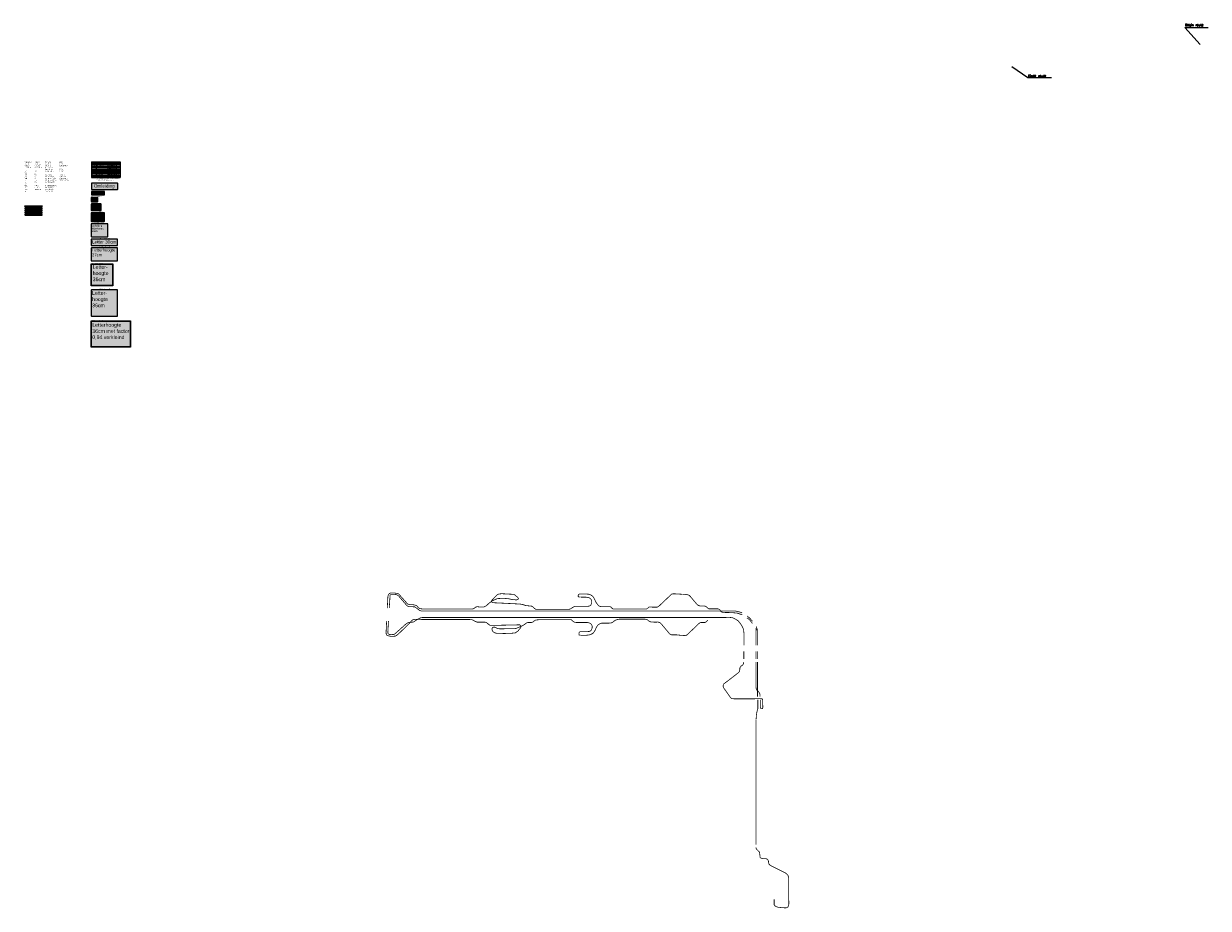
# Model space of a CAD drawing. Header units: metres. Extents: x 361 to 11174, y -5547 to 2529.
import ezdxf
from ezdxf.enums import TextEntityAlignment as Align

# ---------------------------------------------------------------- set-up
doc = ezdxf.new("R2010")
doc.units = ezdxf.units.M
doc.linetypes.add('ACAD_ISO03W100', pattern=[30, 12, -18])
doc.layers.add('Tekenwerk', color=18, linetype='Continuous')
doc.styles.add('SASBO', font='TXT.SHX')
doc.styles.add('style1', font='swiss.ttf')
doc.styles.add('TXT', font='technic_.ttf', dxfattribs={"width": 0.9, "height": 1.35})

# ---------------------------------------------------------------- blocks, each defined once
blk = doc.blocks.new('Tekstbord type A')
h = blk.add_hatch(color=2)
edge = h.paths.add_edge_path()
edge.add_line((3.5, -20), (56.5, -20))
edge.add_arc((56.5, -16.5), 3.5, 270, 360)
edge.add_line((60, -16.5), (60, 16.5))
edge.add_arc((56.5, 16.5), 3.5, 0, 90)
edge.add_line((56.5, 20), (3.5, 20))
edge.add_arc((3.5, 16.5), 3.5, 90, 180)
edge.add_line((0, 16.5), (0, -16.5))
edge.add_arc((3.5, -16.5), 3.5, 180, 270)
blk.add_lwpolyline([(3.5, -20), (56.5, -20, 0.4142136), (60, -16.5), (60, 16.5, 0.4142136), (56.5, 20), (3.5, 20, 0.4142136), (0, 16.5), (0, -16.5, 0.4142136)], format="xyb", close=True)
at = {"color": 18, "const_width": 1}
blk.add_lwpolyline([(3.5, -17.5), (56.5, -17.5, 0.4142136), (57.5, -16.5), (57.5, 16.5, 0.4142136), (56.5, 17.5), (3.5, 17.5, 0.4142136), (2.5, 16.5), (2.5, -16.5, 0.4142136)], format="xyb", close=True, dxfattribs=at)
blk = doc.blocks.new('Tekstbord type B')
h = blk.add_hatch(color=2)
edge = h.paths.add_edge_path()
edge.add_line((3.5, -30), (86.5, -30))
edge.add_arc((86.5, -26.5), 3.5, 270, 360)
edge.add_line((90, -26.5), (90, 26.5))
edge.add_arc((86.5, 26.5), 3.5, 0, 90)
edge.add_line((86.5, 30), (3.5, 30))
edge.add_arc((3.5, 26.5), 3.5, 90, 180)
edge.add_line((0, 26.5), (0, -26.5))
edge.add_arc((3.5, -26.5), 3.5, 180, 270)
blk.add_lwpolyline([(3.5, -30), (86.5, -30, 0.4142136), (90, -26.5), (90, 26.5, 0.4142136), (86.5, 30), (3.5, 30, 0.4142136), (0, 26.5), (0, -26.5, 0.4142136)], format="xyb", close=True)
at = {"color": 18, "const_width": 1}
blk.add_lwpolyline([(3.5, -27.5), (86.5, -27.5, 0.4142136), (87.5, -26.5), (87.5, 26.5, 0.4142136), (86.5, 27.5), (3.5, 27.5, 0.4142136), (2.5, 26.5), (2.5, -26.5, 0.4142136)], format="xyb", close=True, dxfattribs=at)
blk = doc.blocks.new('Tekstbord type C')
h = blk.add_hatch(color=2)
edge = h.paths.add_edge_path()
edge.add_line((3.5, -40), (116.5, -40))
edge.add_arc((116.5, -36.5), 3.5, 270, 360)
edge.add_line((120, -36.5), (120, 36.5))
edge.add_arc((116.5, 36.5), 3.5, 0, 90)
edge.add_line((116.5, 40), (3.5, 40))
edge.add_arc((3.5, 36.5), 3.5, 90, 180)
edge.add_line((0, 36.5), (0, -36.5))
edge.add_arc((3.5, -36.5), 3.5, 180, 270)
blk.add_lwpolyline([(3.5, -40), (116.5, -40, 0.4142136), (120, -36.5), (120, 36.5, 0.4142136), (116.5, 40), (3.5, 40, 0.4142136), (0, 36.5), (0, -36.5, 0.4142136)], format="xyb", close=True)
at = {"color": 18, "const_width": 1}
blk.add_lwpolyline([(3.5, -37.5), (116.5, -37.5, 0.4142136), (117.5, -36.5), (117.5, 36.5, 0.4142136), (116.5, 37.5), (3.5, 37.5, 0.4142136), (2.5, 36.5), (2.5, -36.5, 0.4142136)], format="xyb", close=True, dxfattribs=at)
blk = doc.blocks.new('Tekstbord type D')
h = blk.add_hatch(color=2)
edge = h.paths.add_edge_path()
edge.add_line((3.5, -60), (146.5, -60))
edge.add_arc((146.5, -56.5), 3.5, 270, 360)
edge.add_line((150, -56.5), (150, 56.5))
edge.add_arc((146.5, 56.5), 3.5, 0, 90)
edge.add_line((146.5, 60), (3.5, 60))
edge.add_arc((3.5, 56.5), 3.5, 90, 180)
edge.add_line((0, 56.5), (0, -56.5))
edge.add_arc((3.5, -56.5), 3.5, 180, 270)
blk.add_lwpolyline([(3.5, -60), (146.5, -60, 0.4142136), (150, -56.5), (150, 56.5, 0.4142136), (146.5, 60), (3.5, 60, 0.4142136), (0, 56.5), (0, -56.5, 0.4142136)], format="xyb", close=True)
at = {"color": 18, "const_width": 1}
blk.add_lwpolyline([(3.5, -57.5), (146.5, -57.5, 0.4142136), (147.5, -56.5), (147.5, 56.5, 0.4142136), (146.5, 57.5), (3.5, 57.5, 0.4142136), (2.5, 56.5), (2.5, -56.5, 0.4142136)], format="xyb", close=True, dxfattribs=at)
blk = doc.blocks.new('Tekstbord type E')
h = blk.add_hatch(color=2)
edge = h.paths.add_edge_path()
edge.add_line((3.5, -30), (236.5, -30))
edge.add_arc((236.5, -26.5), 3.5, 270, 360)
edge.add_line((240, -26.5), (240, 26.5))
edge.add_arc((236.5, 26.5), 3.5, 0, 90)
edge.add_line((236.5, 30), (3.5, 30))
edge.add_arc((3.5, 26.5), 3.5, 90, 180)
edge.add_line((0, 26.5), (0, -26.5))
edge.add_arc((3.5, -26.5), 3.5, 180, 270)
blk.add_lwpolyline([(3.5, -30), (236.5, -30, 0.4142136), (240, -26.5), (240, 26.5, 0.4142136), (236.5, 30), (3.5, 30, 0.4142136), (0, 26.5), (0, -26.5, 0.4142136)], format="xyb", close=True)
at = {"color": 18, "const_width": 1}
blk.add_lwpolyline([(3.5, -27.5), (236.5, -27.5, 0.4142136), (237.5, -26.5), (237.5, 26.5, 0.4142136), (236.5, 27.5), (3.5, 27.5, 0.4142136), (2.5, 26.5), (2.5, -26.5, 0.4142136)], format="xyb", close=True, dxfattribs=at)
blk = doc.blocks.new('Tekstbord type F')
h = blk.add_hatch(color=2)
edge = h.paths.add_edge_path()
edge.add_line((3.5, -60), (236.5, -60))
edge.add_arc((236.5, -56.5), 3.5, 270, 360)
edge.add_line((240, -56.5), (240, 56.5))
edge.add_arc((236.5, 56.5), 3.5, 0, 90)
edge.add_line((236.5, 60), (3.5, 60))
edge.add_arc((3.5, 56.5), 3.5, 90, 180)
edge.add_line((0, 56.5), (0, -56.5))
edge.add_arc((3.5, -56.5), 3.5, 180, 270)
blk.add_lwpolyline([(3.5, -60), (236.5, -60, 0.4142136), (240, -56.5), (240, 56.5, 0.4142136), (236.5, 60), (3.5, 60, 0.4142136), (0, 56.5), (0, -56.5, 0.4142136)], format="xyb", close=True)
at = {"color": 18, "const_width": 1}
blk.add_lwpolyline([(3.5, -57.5), (236.5, -57.5, 0.4142136), (237.5, -56.5), (237.5, 56.5, 0.4142136), (236.5, 57.5), (3.5, 57.5, 0.4142136), (2.5, 56.5), (2.5, -56.5, 0.4142136)], format="xyb", close=True, dxfattribs=at)
blk = doc.blocks.new('Tekstbord type G')
h = blk.add_hatch(color=2)
edge = h.paths.add_edge_path()
edge.add_line((3.5, -120), (236.5, -120))
edge.add_arc((236.5, -116.5), 3.5, 270, 360)
edge.add_line((240, -116.5), (240, 116.5))
edge.add_arc((236.5, 116.5), 3.5, 0, 90)
edge.add_line((236.5, 120), (3.5, 120))
edge.add_arc((3.5, 116.5), 3.5, 90, 180)
edge.add_line((0, 116.5), (0, -116.5))
edge.add_arc((3.5, -116.5), 3.5, 180, 270)
blk.add_lwpolyline([(3.5, -120), (236.5, -120, 0.4142136), (240, -116.5), (240, 116.5, 0.4142136), (236.5, 120), (3.5, 120, 0.4142136), (0, 116.5), (0, -116.5, 0.4142136)], format="xyb", close=True)
at = {"color": 18, "const_width": 1}
blk.add_lwpolyline([(3.5, -117.5), (236.5, -117.5, 0.4142136), (237.5, -116.5), (237.5, 116.5, 0.4142136), (236.5, 117.5), (3.5, 117.5, 0.4142136), (2.5, 116.5), (2.5, -116.5, 0.4142136)], format="xyb", close=True, dxfattribs=at)
blk = doc.blocks.new('Tekst omleiding 240cm')
h = blk.add_hatch(color=2)
edge = h.paths.add_edge_path()
edge.add_line((4, -30), (237, -30))
edge.add_arc((237, -26), 3.5, 270, 360)
edge.add_line((240, -26), (240, 26))
edge.add_arc((237, 26), 3.5, 0, 90)
edge.add_line((237, 30), (4, 30))
edge.add_arc((4, 26), 3.5, 90, 180)
edge.add_line((0, 26), (0, -26))
edge.add_arc((4, -26), 3.5, 180, 270)
blk.add_lwpolyline([(4, -30), (236, -30, 0.414214), (240, -26), (240, 26, 0.414214), (236, 30), (4, 30, 0.414214), (0, 26), (0, -26, 0.414214)], format="xyb", close=True)
at = {"color": 18, "const_width": 1}
blk.add_lwpolyline([(4, -28), (236, -28, 0.414214), (238, -26), (238, 26, 0.414214), (236, 28), (4, 28, 0.414214), (2, 26), (2, -26, 0.414214)], format="xyb", close=True, dxfattribs=at)
at = {"color": 18, "style": 'style1'}
blk.add_text('Omleiding', height=30, dxfattribs=at).set_placement((23, -11))
blk = doc.blocks.new('Tekst Omleiding 120cm')
h = blk.add_hatch(color=2)
edge = h.paths.add_edge_path()
edge.add_line((2, -15), (118, -15))
edge.add_arc((118, -13), 1.75, 270, 360)
edge.add_line((120, -13), (120, 13))
edge.add_arc((118, 13), 1.75, 0, 90)
edge.add_line((118, 15), (2, 15))
edge.add_arc((2, 13), 1.75, 90, 180)
edge.add_line((0, 13), (0, -13))
edge.add_arc((2, -13), 1.75, 180, 270)
blk.add_lwpolyline([(2, -15), (118, -15, 0.414214), (120, -13), (120, 13, 0.414214), (118, 15), (2, 15, 0.414214), (0, 13), (0, -13, 0.414214)], format="xyb", close=True)
at = {"color": 18, "const_width": 0.5}
blk.add_lwpolyline([(2, -14), (118, -14, 0.414214), (119, -13), (119, 13, 0.414214), (118, 14), (2, 14, 0.414214), (1, 13), (1, -13, 0.414214)], format="xyb", close=True, dxfattribs=at)
at = {"color": 18, "style": 'style1'}
blk.add_text('Omleiding', height=15, dxfattribs=at).set_placement((12, -6))
blk = doc.blocks.new('tekstbord_klapbord')
h = blk.add_hatch(color=2)
h.paths.add_polyline_path([(198, 200), (2, 200, 0.414214), (0, 198), (0, 2, 0.414214), (2, 0), (198, 0, 0.414214), (200, 2), (200, 198, 0.414214)])
h.paths.add_polyline_path([(198, 197), (198, 3, -0.414214), (197, 2), (3, 2, -0.414214), (2, 3), (2, 197, -0.414214), (3, 198), (197, 198, -0.414214)], flags=16)
h.paths.add_polyline_path([(197, 196), (197, 4, -0.414214), (196, 3), (4, 3, -0.414214), (3, 4), (3, 196, -0.414214), (4, 197), (196, 197, -0.414214)], flags=0)
h = blk.add_hatch(color=18)
h.paths.add_polyline_path([(197, 198), (3, 198, 0.414214), (2, 197), (2, 3, 0.414214), (3, 2), (197, 2, 0.414214), (198, 3), (198, 197, 0.414214)])
h.paths.add_polyline_path([(197, 196), (197, 4, -0.414214), (196, 3), (4, 3, -0.414214), (3, 4), (3, 196, -0.414214), (4, 197), (196, 197, -0.414214)], flags=16)
for points in [[(2, 200), (198, 200, -0.414214), (200, 198), (200, 2, -0.414214), (198, 0), (2, 0, -0.414214), (0, 2), (0, 198, -0.414214)], [(3, 198), (197, 198, -0.414214), (198, 197), (198, 3, -0.414214), (197, 2), (3, 2, -0.414214), (2, 3), (2, 197, -0.414214)], [(4, 197), (196, 197, -0.414214), (197, 196), (197, 4, -0.414214), (196, 3), (4, 3, -0.414214), (3, 4), (3, 196, -0.414214)]]:
    blk.add_lwpolyline(points, format="xyb", close=True)
blk = doc.blocks.new('tekstbord type H')
h = blk.add_hatch(color=2)
h.paths.add_polyline_path([(358, 240), (2, 240, 0.414214), (0, 238), (0, 2, 0.414214), (2, 0), (358, 0, 0.414214), (360, 2), (360, 238, 0.414214)])
h.paths.add_polyline_path([(358, 237), (358, 3, -0.414214), (357, 2), (3, 2, -0.414214), (2, 3), (2, 237, -0.414214), (3, 238), (357, 238, -0.414214)], flags=16)
h.paths.add_polyline_path([(357, 236), (357, 4, -0.414214), (356, 3), (4, 3, -0.414214), (3, 4), (3, 236, -0.414214), (4, 237), (356, 237, -0.414214)], flags=0)
h = blk.add_hatch(color=18)
h.paths.add_polyline_path([(357, 238), (3, 238, 0.414214), (2, 237), (2, 3, 0.414214), (3, 2), (357, 2, 0.414214), (358, 3), (358, 237, 0.414214)])
h.paths.add_polyline_path([(357, 236), (357, 4, -0.414214), (356, 3), (4, 3, -0.414214), (3, 4), (3, 236, -0.414214), (4, 237), (356, 237, -0.414214)], flags=16)
for points in [[(2, 240), (358, 240, -0.414214), (360, 238), (360, 2, -0.414214), (358, 0), (2, 0, -0.414214), (0, 2), (0, 238, -0.414214)], [(3, 238), (357, 238, -0.414214), (358, 237), (358, 3, -0.414214), (357, 2), (3, 2, -0.414214), (2, 3), (2, 237, -0.414214)], [(4, 237), (356, 237, -0.414214), (357, 236), (357, 4, -0.414214), (356, 3), (4, 3, -0.414214), (3, 4), (3, 236, -0.414214)]]:
    blk.add_lwpolyline(points, format="xyb", close=True)
blk = doc.blocks.new('Tabel Letterhoogtes borden')
for points in [[(0, 144), (0, 0)], [(0, 144), (262, 144)], [(0, 131), (262, 131)], [(0, 118), (262, 118)], [(43, 144), (43, 0)], [(149, 144), (149, 0)], [(168, 131), (168, 0)], [(187, 144), (187, 0)], [(205, 131), (205, 0)], [(224, 144), (224, 0)], [(262, 144), (262, 0)], [(0, 105), (262, 105)], [(0, 92), (262, 92)], [(0, 78), (262, 78)], [(0, 65), (262, 65)], [(0, 52), (262, 52)], [(0, 39), (262, 39)], [(0, 26), (262, 26)], [(0, 13), (262, 13)], [(0, 0), (262, 0)]]:
    blk.add_lwpolyline(points)
at = {"color": 5, "style": 'style1'}
for s, p in [('A**', (191, 122)), ('305', (190, 109)), ('170', (190, 96)), ('140', (190, 83)), ('140', (190, 69)), ('110', (190, 56)), ('110', (190, 43)), ('50', (192, 17)), ('80', (192, 30)), ('36', (192, 4))]:
    blk.add_text(s, height=5, dxfattribs=at).set_placement(p)
at = {"color": 5, "char_height": 5, "style": 'style1'}
for s, insert, width, attachment_point in [('{\\C256;Max snelheid}', (2, 140), 210.29, 1), ('{\\C256;Wegcategorie}', (45, 140), 210.29, 1), ('{\\C256;Nationale stroomweg}', (45, 114), 210.29, 1), ('{\\C256;Permanent}', (152, 140), 210.29, 1), ('{\\C256;360}', (158, 111), 18.67, 5), ('{\\C256;A}', (156, 127), 210.29, 1), ('{\\C256;270}', (177, 111), 18.67, 5), ('{\\C256;a}', (175, 127), 210.29, 1), ('{\\C256;Tijdelijk}', (193, 140), 210.29, 1), ('{\\C256;229}', (215, 111), 18.67, 5), ('{\\C256;a}', (213, 127), 210.29, 1), ('{\\C256;Routebord}', (227, 140), 210.29, 1), ('{\\C256;270}', (243, 111), 37.5, 5), ('{\\C256;Regionale stroomweg}', (45, 101), 210.29, 1), ('{\\C256;Gebiedsontsluitingsweg bubeko}', (45, 88), 210.29, 1), ('{\\C256;Gebiedsontsluitingsweg bibeko}', (45, 75), 210.29, 1), ('{\\C256;Erftoegangsweg bubeko}', (45, 62), 210.29, 1), ('{\\C256;Gebiedsontsluitingsweg bibeko}', (45, 49), 210.29, 1), ('{\\C256;Erftoegangsweg bibeko}', (45, 35), 210.29, 1), ('{\\C256;Fietspad *}', (45, 22), 210.29, 1), ('{\\C256;Voetpad *}', (45, 9), 210.29, 1), ('{\\C256;200}', (158, 98), 18.67, 5), ('{\\C256;170}', (158, 85), 18.67, 5), ('{\\C256;170}', (158, 72), 18.67, 5), ('{\\C256;140}', (158, 59), 18.67, 5), ('{\\C256;140}', (158, 46), 18.67, 5), ('{\\C256;110}', (158, 33), 18.67, 5), ('{\\C256;50}', (158, 20), 18.67, 5), ('{\\C256;36}', (158, 7), 18.67, 5), ('{\\C256;150}', (177, 98), 18.67, 5), ('{\\C256;128}', (177, 85), 18.67, 5), ('{\\C256;128}', (177, 72), 18.67, 5), ('{\\C256;105}', (177, 59), 18.67, 5), ('{\\C256;105}', (177, 46), 18.67, 5), ('{\\C256;83}', (177, 33), 18.67, 5), ('{\\C256;38}', (177, 20), 18.67, 5), ('{\\C256;27}', (177, 7), 18.67, 5), ('{\\C256;128}', (215, 98), 18.67, 5), ('{\\C256;105}', (215, 85), 18.67, 5), ('{\\C256;105}', (215, 72), 18.67, 5), ('{\\C256;83}', (215, 59), 18.67, 5), ('{\\C256;83}', (215, 46), 18.67, 5), ('{\\C256;60}', (215, 33), 18.67, 5), ('{\\C256;38}', (215, 20), 18.67, 5), ('{\\C256;27}', (215, 7), 18.67, 5), ('{\\C256;270}', (243, 98), 37.5, 5), ('{\\C256;270}', (243, 85), 37.5, 5), ('{\\C256;270}', (243, 72), 37.5, 5), ('{\\C256;270}', (243, 59), 37.5, 5), ('{\\C256;270}', (243, 46), 37.5, 5), ('{\\C256;180}', (243, 33), 37.5, 5), ('{\\C256;180}', (243, 20), 37.5, 5), ('{\\C256;180}', (243, 7), 37.5, 5), ("{\\C256;* indien tekst op hetzelfde bord als voor auto's dan de letterhoogte van die voor de auto's gebruiken.}", (45, -4), 210.29, 1), ('{\\C256;** Officieel mag je de tekst verkleinen met factor 0,94}', (45, -21), 210.29, 1)]:
    blk.add_mtext(s, dxfattribs=dict(at, insert=insert, width=width, attachment_point=attachment_point))
at = {"char_height": 5, "width": 210.29, "attachment_point": 1, "style": 'style1'}
for s, insert in [('100 / 120 ', (2, 114)), ('100  ', (2, 101)), ('80', (2, 88)), ('70 ', (2, 75)), ('60 ', (2, 62)), ('50', (2, 49)), ('30', (2, 35))]:
    blk.add_mtext(s, dxfattribs=dict(at, insert=insert))
blk = doc.blocks.new('titel1')
h = blk.add_hatch(color=30)
h.paths.add_polyline_path([(-169, 8, 0.414214), (-170, 7), (-170, 1, 0.414214), (-169, 0), (-158, 0), (-154, 4), (-158, 8)])
h.paths.add_polyline_path([(-169, 8, 0.414214), (-170, 7), (-170, 1, 0.412693), (-169, 0), (-158, 0), (-155, 4), (-159, 8)], flags=16)
h.paths.add_polyline_path([(-164, 7), (-159, 7), (-159, 5), (-161, 5), (-162, 1), (-164, 1), (-162, 5), (-165, 5)], flags=0)
h.paths.add_polyline_path([(-167, 7), (-166, 3), (-166, 3), (-165, 5), (-163, 5), (-165, 1), (-167, 1), (-168, 7)], flags=0)
blk.add_hatch(color=5).paths.add_polyline_path([(0, 0), (0, 8), (-158, 8), (-158, 8), (-155, 4), (-158, 0), (-158, 0)])
at = {"color": 5}
blk.add_lwpolyline([(0, 8), (-158, 8), (-158, 8), (-155, 4), (-158, 0), (-158, 0), (0, 0), (0, 8)], close=True, dxfattribs=at)
at = {"color": 5, "insert": (-4, 4), "char_height": 3, "width": 100.17, "attachment_point": 6, "style": 'style1'}
blk.add_mtext('{\\C255;LEGENDA}', dxfattribs=at)
blk = doc.blocks.new('titel2')
h = blk.add_hatch(color=30)
h.paths.add_polyline_path([(-169, 8, 0.414214), (-170, 7), (-170, 1, 0.414214), (-169, 0), (-158, 0), (-154, 4), (-158, 8)])
h.paths.add_polyline_path([(-169, 8, 0.414214), (-170, 7), (-170, 1, 0.412693), (-169, 0), (-158, 0), (-155, 4), (-159, 8)], flags=16)
h.paths.add_polyline_path([(-164, 7), (-159, 7), (-159, 5), (-161, 5), (-162, 1), (-164, 1), (-162, 5), (-165, 5)], flags=0)
h.paths.add_polyline_path([(-167, 7), (-166, 3), (-166, 3), (-165, 5), (-163, 5), (-165, 1), (-167, 1), (-168, 7)], flags=0)
blk.add_hatch(color=5).paths.add_polyline_path([(0, 0), (0, 8), (-158, 8), (-158, 8), (-155, 4), (-158, 0), (-158, 0)])
at = {"color": 5}
blk.add_lwpolyline([(0, 8), (-158, 8), (-158, 8), (-155, 4), (-158, 0), (-158, 0), (0, 0), (0, 8)], close=True, dxfattribs=at)
at = {"color": 5, "insert": (-4, 4), "char_height": 3, "width": 100.17, "attachment_point": 6, "style": 'style1'}
blk.add_mtext('{\\C255;BIJBEHORENDE TEKENING(EN)}', dxfattribs=at)
blk = doc.blocks.new('titel3')
h = blk.add_hatch(color=30)
h.paths.add_polyline_path([(-169, 8, 0.414214), (-170, 7), (-170, 1, 0.414214), (-169, 0), (-158, 0), (-154, 4), (-158, 8)])
h.paths.add_polyline_path([(-169, 8, 0.414214), (-170, 7), (-170, 1, 0.412693), (-169, 0), (-158, 0), (-155, 4), (-159, 8)], flags=16)
h.paths.add_polyline_path([(-164, 7), (-159, 7), (-159, 5), (-161, 5), (-162, 1), (-164, 1), (-162, 5), (-165, 5)], flags=0)
h.paths.add_polyline_path([(-167, 7), (-166, 3), (-166, 3), (-165, 5), (-163, 5), (-165, 1), (-167, 1), (-168, 7)], flags=0)
blk.add_hatch(color=5).paths.add_polyline_path([(0, 0), (0, 8), (-158, 8), (-158, 8), (-155, 4), (-158, 0), (-158, 0)])
at = {"color": 5}
blk.add_lwpolyline([(0, 8), (-158, 8), (-158, 8), (-155, 4), (-158, 0), (-158, 0), (0, 0), (0, 8)], close=True, dxfattribs=at)
at = {"color": 5, "insert": (-4, 4), "char_height": 3, "width": 100.17, "attachment_point": 6, "style": 'style1'}
blk.add_mtext('{\\C255;OPMERKING(EN)}', dxfattribs=at)
blk = doc.blocks.new('titel4')
h = blk.add_hatch(color=30)
h.paths.add_polyline_path([(-169, 8, 0.414214), (-170, 7), (-170, 1, 0.414214), (-169, 0), (-158, 0), (-154, 4), (-158, 8)])
h.paths.add_polyline_path([(-169, 8, 0.414214), (-170, 7), (-170, 1, 0.412693), (-169, 0), (-158, 0), (-155, 4), (-159, 8)], flags=16)
h.paths.add_polyline_path([(-164, 7), (-159, 7), (-159, 5), (-161, 5), (-162, 1), (-164, 1), (-162, 5), (-165, 5)], flags=0)
h.paths.add_polyline_path([(-167, 7), (-166, 3), (-166, 3), (-165, 5), (-163, 5), (-165, 1), (-167, 1), (-168, 7)], flags=0)
blk.add_hatch(color=5).paths.add_polyline_path([(0, 0), (0, 8), (-158, 8), (-158, 8), (-155, 4), (-158, 0), (-158, 0)])
at = {"color": 5}
blk.add_lwpolyline([(0, 8), (-158, 8), (-158, 8), (-155, 4), (-158, 0), (-158, 0), (0, 0), (0, 8)], close=True, dxfattribs=at)
at = {"color": 5, "insert": (-4, 4), "char_height": 3, "width": 100.17, "attachment_point": 6, "style": 'style1'}
blk.add_mtext('{\\C255;OPDRACHTGEVER}', dxfattribs=at)

msp = doc.modelspace()

# ---------------------------------------------------------------- hatches: boundary and pattern name
h = msp.add_hatch(color=30)
h.paths.add_polyline_path([(362, 867, 0.414214), (361, 866), (361, 861, 0.414214), (362, 860), (373, 860), (377, 863), (373, 867)])
h.paths.add_polyline_path([(362, 867, 0.414214), (361, 866), (361, 861, 0.412693), (362, 860), (373, 860), (376, 863), (373, 867)], flags=16)
h.paths.add_polyline_path([(367, 866), (372, 866), (372, 865), (370, 865), (369, 860), (367, 860), (369, 865), (366, 865)], flags=0)
h.paths.add_polyline_path([(364, 866), (365, 862), (365, 862), (366, 865), (368, 865), (366, 860), (364, 860), (363, 866)], flags=0)
msp.add_hatch(color=5).paths.add_polyline_path([(531, 867), (373, 867), (373, 867), (376, 864), (373, 860), (373, 860), (531, 860)])

# ---------------------------------------------------------------- linework, layer by layer
at = {"color": 5, "linetype": 'ACAD_ISO03W100', "ltscale": 0.05, "const_width": 7, "flags": 128}
msp.add_lwpolyline([(531, 867), (373, 867), (373, 867), (376, 864), (373, 860), (373, 860), (531, 860), (531, 867)], close=True, dxfattribs=at)
at = {"color": 5, "linetype": 'ACAD_ISO03W100', "ltscale": 0.05, "const_width": 7}
for points in [[(5763, -2917), (5780, -2911), (5801, -2907), (6027, -2907), (6047, -2909), (6055, -2914)], [(6317, -3050), (6352, -3054)]]:
    msp.add_lwpolyline(points, dxfattribs=at)
at = {"color": 1, "const_width": 7}
for points in [[(6055, -2914), (6064, -2922), (6074, -2929), (6084, -2932), (6105, -2934), (6128, -2935), (6150, -2934), (6159, -2936), (6172, -2942), (6182, -2952), (6246, -3028), (6254, -3039), (6263, -3046), (6272, -3050), (6284, -3050), (6317, -3050)], [(6352, -3054), (6383, -3056), (6396, -3057), (6403, -3057), (6409, -3056), (6421, -3046), (6526, -2946), (6533, -2941), (6543, -2938), (6576, -2938), (6583, -2936), (6590, -2933), (6595, -2928), (6606, -2918)]]:
    msp.add_lwpolyline(points, dxfattribs=at)
at = {"layer": 'Tekenwerk', "color": 18}
for p, q in [((11099, 2338), (10960, 2493)), ((10960, 2493), (11174, 2493)), ((9381, 2137), (9528, 2036)), ((9528, 2036), (9744, 2036))]:
    msp.add_line(p, q, dxfattribs=at)
at = {"layer": 'Tekenwerk', "color": 5, "linetype": 'ACAD_ISO03W100', "ltscale": 0.05, "const_width": 7, "flags": 128}
for points in [[(4471, -2810), (4468, -2812), (4463, -2813), (4456, -2815), (4006, -2815), (3978, -2811), (3966, -2805), (3960, -2798), (3954, -2789), (3941, -2781), (3918, -2776), (3881, -2774), (3863, -2768), (3853, -2755), (3789, -2683), (3781, -2676), (3773, -2673), (3760, -2671), (3747, -2669), (3712, -2668), (3699, -2673), (3693, -2681), (3686, -2695), (3685, -2707), (3680, -2807)], [(3713, -2682), (3705, -2689), (3705, -2698), (3698, -2805)], [(5442, -2677), (5432, -2678), (5426, -2683), (5422, -2691), (5422, -2699), (5426, -2703), (5431, -2706), (5440, -2706)], [(6371, -2680), (6338, -2678)], [(5357, -2811), (5352, -2814), (5341, -2817), (5324, -2818), (5040, -2818), (5035, -2817), (5031, -2815), (5029, -2814)], [(6057, -2809), (6054, -2811), (6049, -2813), (6043, -2815), (6029, -2815), (5759, -2815), (5747, -2815), (5743, -2814), (5738, -2813)], [(6700, -2813), (6619, -2813), (6614, -2813), (6611, -2812), (6609, -2810)], [(6920, -2867), (6894, -2859), (6873, -2852), (6842, -2849), (6802, -2847), (6759, -2846), (6733, -2843), (6725, -2837), (6719, -2827), (6711, -2818), (6700, -2813)], [(3674, -2923), (3669, -3027), (3670, -3041), (3673, -3052), (3681, -3056), (3696, -3061), (3719, -3065), (3754, -3062), (3777, -3047), (3862, -2965), (3882, -2946), (3896, -2929), (3905, -2919), (3915, -2912), (3930, -2909), (3991, -2910), (4422, -2910), (4437, -2911), (4452, -2913), (4465, -2916)], [(5027, -2919), (5033, -2916), (5047, -2914), (5085, -2911), (5349, -2911), (5359, -2913), (5365, -2917), (5367, -2918)], [(7013, -2946), (7001, -2930), (6988, -2915), (6978, -2906), (6963, -2895)], [(3691, -2924), (3685, -3026), (3686, -3038), (3690, -3042)], [(5446, -3021), (5440, -3022), (5434, -3026), (5431, -3030), (5430, -3037), (5430, -3045), (5431, -3051), (5436, -3053), (5442, -3054), (5445, -3054)], [(7046, -3147), (7046, -3014), (7047, -3003), (7046, -2996), (7045, -2989)], [(7045, -3271), (7045, -3200)], [(7083, -3615), (7082, -3595), (7079, -3586), (7073, -3575), (7067, -3567), (7058, -3560), (7050, -3552), (7047, -3540), (7045, -3512), (7045, -3298)], [(6749, -3501), (6747, -3507), (6746, -3515), (6746, -3523), (6748, -3531), (6814, -3625), (6823, -3632), (6837, -3634), (6865, -3635), (7081, -3634), (7094, -3634), (7103, -3635), (7106, -3646), (7108, -3713), (7105, -3724), (7099, -3725), (7094, -3725), (7088, -3721), (7085, -3713), (7085, -3697), (7085, -3643)], [(7046, -4965), (7046, -3827)], [(7062, -5019), (7054, -5010), (7047, -5002), (7046, -4996), (7045, -4990)], [(7211, -5465), (7211, -5513), (7217, -5523), (7227, -5531), (7247, -5537), (7279, -5541), (7316, -5543), (7328, -5541), (7336, -5535), (7343, -5522), (7345, -5508), (7343, -5264), (7337, -5246), (7328, -5236), (7318, -5227), (7299, -5217), (7177, -5156), (7165, -5145), (7161, -5135), (7160, -5125), (7159, -5114), (7153, -5103), (7141, -5095), (7134, -5093)]]:
    msp.add_lwpolyline(points, dxfattribs=at)
at = {"layer": 'Tekenwerk', "color": 1, "const_width": 7}
for points in [[(6919, -2850), (6897, -2842), (6861, -2834), (6823, -2832), (6770, -2832), (4036, -2832), (3987, -2832), (3974, -2827), (3963, -2819), (3952, -2810), (3941, -2802), (3931, -2795), (3908, -2794), (3875, -2793), (3859, -2784), (3836, -2757), (3782, -2694), (3765, -2684), (3746, -2680), (3713, -2680)], [(5029, -2813), (5020, -2806), (5011, -2798), (5005, -2792), (5000, -2789), (4981, -2787), (4961, -2785), (4944, -2783), (4920, -2775), (4895, -2770), (4847, -2767), (4644, -2757), (4635, -2753), (4632, -2747), (4632, -2738), (4683, -2685), (4698, -2678), (4723, -2675), (4820, -2680), (4838, -2682), (4871, -2708), (4877, -2721), (4870, -2729), (4857, -2732), (4841, -2730), (4823, -2729), (4801, -2724), (4787, -2721), (4753, -2718), (4733, -2718), (4711, -2718), (4684, -2720), (4662, -2729), (4628, -2747), (4605, -2765), (4585, -2784), (4576, -2789), (4561, -2796), (4549, -2796), (4527, -2796), (4503, -2794), (4494, -2795), (4486, -2798), (4478, -2804), (4471, -2810)], [(5441, -2706), (5497, -2707), (5520, -2711), (5530, -2717), (5541, -2729), (5546, -2742), (5545, -2757), (5542, -2769), (5538, -2779), (5527, -2786), (5510, -2791), (5407, -2790), (5391, -2791), (5379, -2797), (5368, -2803), (5358, -2811)], [(5738, -2812), (5734, -2810), (5730, -2806), (5726, -2801), (5722, -2797), (5717, -2795), (5710, -2794), (5701, -2793), (5631, -2793), (5622, -2791), (5614, -2787), (5607, -2782), (5600, -2774), (5584, -2752), (5575, -2731), (5564, -2709), (5553, -2697), (5541, -2688), (5521, -2680), (5497, -2678), (5443, -2678)], [(6338, -2678), (6301, -2676), (6290, -2676), (6281, -2677), (6273, -2680), (6257, -2696), (6155, -2793), (6143, -2798), (6127, -2798), (6106, -2798), (6079, -2796), (6074, -2796), (6069, -2797), (6064, -2802), (6060, -2805), (6057, -2808)], [(6609, -2810), (6601, -2802), (6595, -2797), (6590, -2793), (6582, -2789), (6567, -2787), (6540, -2787), (6528, -2785), (6518, -2781), (6508, -2774), (6446, -2700), (6438, -2692), (6430, -2687), (6420, -2684), (6405, -2682), (6390, -2680), (6373, -2680)], [(3691, -3042), (3700, -3047), (3710, -3048), (3724, -3048), (3736, -3047), (3745, -3045), (3767, -3026), (3855, -2947), (3866, -2941), (3877, -2937), (3893, -2937), (3908, -2935), (3921, -2932), (3929, -2927), (3943, -2917), (3957, -2909), (3969, -2902), (3980, -2896), (4002, -2892), (6765, -2892), (6804, -2891), (6833, -2895), (6858, -2907), (6882, -2922), (6898, -2941), (6918, -2970), (6932, -3002), (6936, -3041), (6936, -3146)], [(4465, -2917), (4482, -2928), (4502, -2935), (4524, -2935), (4574, -2935), (4583, -2938), (4594, -2945), (4603, -2954), (4619, -2964), (4658, -2964), (4889, -2959), (4893, -2962), (4900, -2970), (4898, -2985), (4873, -3015), (4850, -3032), (4809, -3037), (4748, -3038), (4678, -3037), (4657, -3030), (4642, -3019), (4637, -3006), (4636, -2995), (4639, -2986), (4651, -2980), (4663, -2981), (4672, -2986), (4688, -2993), (4708, -2996), (4853, -2993), (4884, -2980), (4918, -2965), (4940, -2950), (4950, -2942), (4964, -2938), (4984, -2938), (4995, -2938), (5003, -2936), (5009, -2933), (5019, -2925), (5026, -2920)], [(5367, -2918), (5371, -2923), (5378, -2928), (5383, -2932), (5393, -2936), (5409, -2938), (5506, -2938), (5518, -2940), (5534, -2946), (5542, -2953), (5548, -2963), (5551, -2977), (5549, -2992), (5544, -3004), (5538, -3012), (5530, -3017), (5521, -3020), (5503, -3021), (5446, -3021)], [(5447, -3055), (5498, -3054), (5521, -3052), (5537, -3047), (5555, -3038), (5567, -3025), (5580, -3003), (5588, -2982), (5598, -2967), (5609, -2956), (5621, -2949), (5636, -2944), (5659, -2944), (5698, -2944), (5714, -2943), (5729, -2940), (5739, -2934), (5748, -2927), (5755, -2921), (5763, -2917)], [(7014, -2926), (6998, -2909), (6985, -2895), (6975, -2887), (6965, -2877)], [(7058, -3146), (7058, -3028), (7057, -3017), (7056, -2999), (7051, -2983), (7048, -2972)], [(6934, -3200), (6934, -3270)], [(7058, -3270), (7058, -3200)], [(6933, -3299), (6931, -3313), (6924, -3327), (6911, -3334), (6904, -3342), (6898, -3353), (6898, -3366), (6894, -3386), (6884, -3397), (6750, -3500)], [(7059, -3614), (7059, -3299)], [(7046, -3826), (7049, -3786), (7054, -3752), (7062, -3727), (7062, -3641)], [(7134, -5093), (7123, -5093), (7105, -5093), (7088, -5088), (7081, -5079), (7081, -5063), (7079, -5045), (7077, -5032), (7062, -5020)]]:
    msp.add_lwpolyline(points, dxfattribs=at)

# ---------------------------------------------------------------- block references
for name, p in [('Tabel Letterhoogtes borden', (980, 1124)), ('Tekst omleiding 240cm', (979, 1044)), ('Tekst Omleiding 120cm', (979, 982)), ('Tekstbord type A', (978, 923)), ('Tekstbord type B', (978, 853)), ('Tekstbord type C', (978, 763)), ('Tekstbord type D', (978, 643)), ('Tekstbord type E', (978, 533)), ('Tekstbord type F', (978, 423)), ('Tekstbord type G', (978, -21))]:
    msp.add_blockref(name, p)
at = {"color": 18}
for name, p in [('titel4', (531, 840)), ('titel3', (531, 820)), ('titel2', (531, 800)), ('titel1', (531, 780))]:
    msp.add_blockref(name, p, dxfattribs=at)
at = {"color": 2}
for name, p in [('tekstbord_klapbord', (976, 136)), ('tekstbord type H', (977, -425))]:
    msp.add_blockref(name, p, dxfattribs=at)

# ---------------------------------------------------------------- texts
at = {"style": 'TXT'}
for s, p in [('TYPE B - 90 x 60 (aantal = 00)', (1023, 886)), ('TYPE A - 60 x 40 (aantal = 00)', (1025, 946)), ('TYPE C - 120 x 80 (aantal = 00)', (1038, 806)), ('TYPE D - 150 x 120 (aantal = 00)', (1053, 706)), ('TYPE E - 240 x 60 (aantal = 00)', (1098, 566)), ('TYPE F - 240 x 120 (aantal = 00)', (1098, 486)), ('TYPE G - 240 x 240 (aantal = 00)', (1033, 338)), ('TYPE G - 240 x 240 (aantal = 00)', (1098, 102)), ('TYPE G - 240 x 240 (aantal = 00)', (1035, -182))]:
    msp.add_text(s, height=5, dxfattribs=at).set_placement(p, align=Align.BOTTOM_CENTER)
at = {"char_height": 10, "width": 435.84, "attachment_point": 1, "style": 'style1'}
for s, insert in [('Maanden:\\Pjanuari\\Pfebruari\\Penzovoort\\P\\Pjan.\\Pfeb.\\Pmrt.\\Papr.\\Pmei\\Pjun.\\Pjul.\\Paug.\\Psep.\\Pokt.\\Pnov.\\Pdec.', (369, 1271)), ('Dagen:\\Pmaandag\\Pdinsdag\\Penzovoort\\P\\Pma\\Pdi\\Pwo\\Pdo\\Pvr\\Pza\\Pzo\\P\\Pdi/wo\\Pdo en za\\Pma t/m vr', (462, 1271)), ('Perioden\\Pnov./dec.\\Pmei/jun.\\Pjun. en aug.\\Pmrt. t/m mei\\Pokt. t/m dec.\\P\\P16/17 jun.\\P16 en 23 jul.\\P16 jun. en 23 jul.\\P16 jul. t/m 18 aug.\\P16 t/m 19 okt.\\P\\Pbij ruimtegebrek\\P16 t/m 19/12\\P25/4 t/m 2/5\\P25/7 en 3/8', (559, 1271)), ('uren:\\P7-14 h\\P7.30-18.00 h\\P\\P1-3 h\\P7-10 h\\P\\P15-19 h\\P1.30-3.00 h\\P7.00-10.30 h\\P15.30-19.00 h', (685, 1271))]:
    msp.add_mtext(s, dxfattribs=dict(at, insert=insert))
at = {"color": 18, "attachment_point": 1, "style": 'style1'}
for s, insert, char_height, width in [('Omleiding\\Pletterhoogte\\P7cm', (983, 938), 7, 50), ('Omleiding\\Pletterhoogte\\P10cm', (983, 876), 10, 80), ('Omleiding\\Pletterhoogte\\P15cm', (983, 795), 15, 110), ('Omleiding\\Pletterhoogte\\P15cm', (983, 692), 15, 110), ('Letter 30cm', (985, 552), 30, 230), ('Letterhoogte\\P27cm', (985, 476), 27, 230), ('Letter-\\Phoogte\\P36cm', (991, 325), 33.9, 230), ('Letter-\\Phoogte\\P36cm', (985, 87), 33.9, 226.87), ('Letterhoogte\\P36cm met factor 0,94 verkleind', (987, -204), 33.85, 340.85)]:
    msp.add_mtext(s, dxfattribs=dict(at, insert=insert, char_height=char_height, width=width))
at = {"color": 5, "insert": (527, 863), "char_height": 3, "width": 100.17, "attachment_point": 6, "style": 'style1'}
msp.add_mtext('{\\C255;LEEG}', dxfattribs=at)
at = {"layer": 'Tekenwerk', "color": 18, "linetype": 'Continuous', "style": 'SASBO'}
for s, p in [('Begin route', (10963, 2507, 43977)), ('Einde route', (9529, 2042, 43977))]:
    msp.add_text(s, height=20.81, dxfattribs=at).set_placement(p)

doc.saveas('drawing.dxf')
